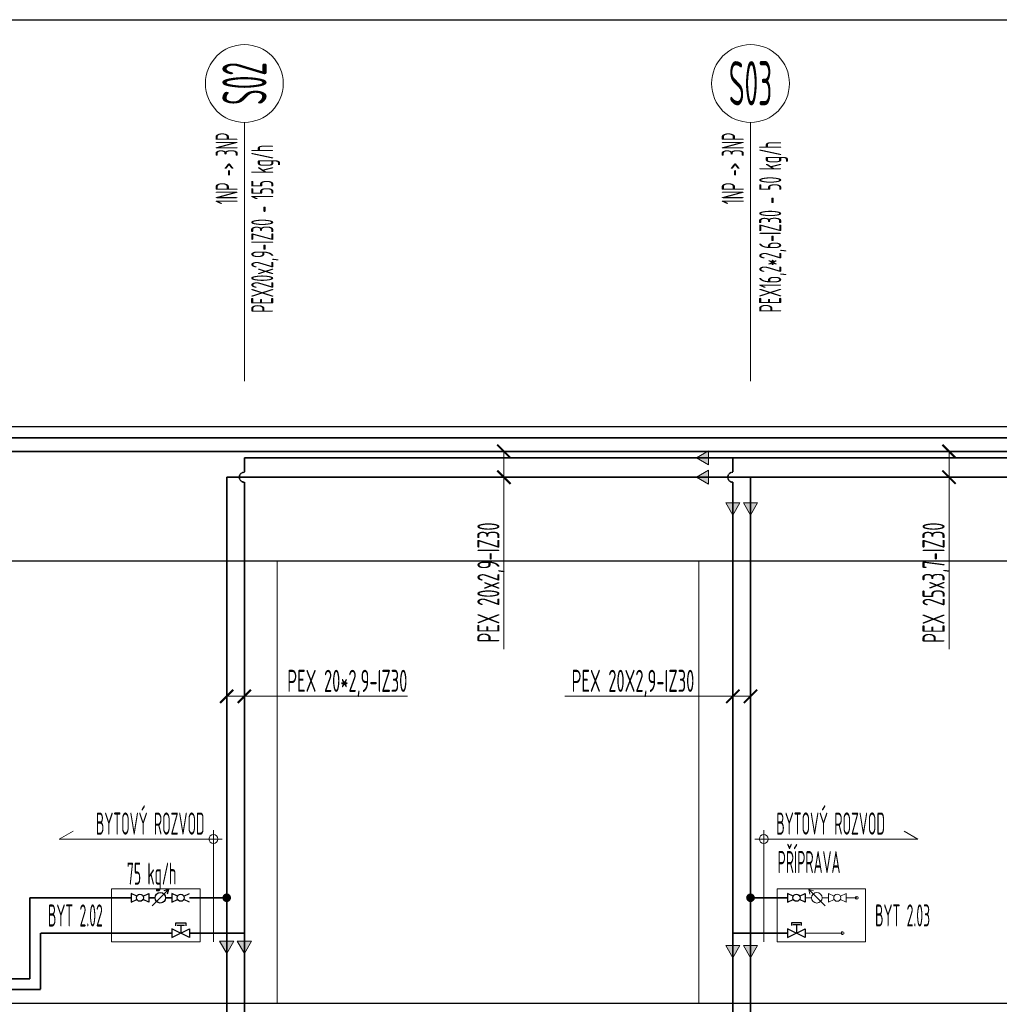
# Model space of a CAD drawing. Header units: millimetres. Extents: x 60394 to 199354, y 20895 to 166073.
# Tile 91 of 256: x 84886 to 90422, y 23689 to 29255. Entities that reach past the tile are written whole.
import ezdxf
from ezdxf.enums import TextEntityAlignment as Align

# ---------------------------------------------------------------- set-up
doc = ezdxf.new("R2010")
doc.units = ezdxf.units.MM
doc.linetypes.add('phl_thick', pattern=[0])
doc.linetypes.add('VERDECKT', pattern=[9.525, 6.35, -3.175])
for name, color, linetype, lineweight in [('JS_VYT_POPIS - OBECNĚ', 7, 'Continuous', 5), ('UT_KOTY - DIMENZE', 7, 'Continuous', 5), ('UT_POTRUBI - PŘÍVOD', 1, 'Continuous', 35), ('UT_SCHÉMA_PŘÍVOD', 10, 'Continuous', 35), ('UT_SCHÉMA_SYMBOLY', 7, 'Continuous', 25), ('UT_SCHÉMA_ZPÁTEČKA', 172, 'VERDECKT', 35), ('UT_ZAŘÍZENÍ - ZDROJ', 3, 'Continuous', 35), ('VZT_50 POPIS - OBECNE', 7, 'Continuous', 5)]:
    doc.layers.add(name, color=color, linetype=linetype, lineweight=lineweight)
doc.styles.add('ISOCP 2.5', font='isocp.shx', dxfattribs={"width": 0.6, "height": 2.5})
doc.styles.add('VZT_POPIS', font='isocp.shx', dxfattribs={"width": 0.6, "height": 125})

# ---------------------------------------------------------------- blocks, each defined once
blk = doc.blocks.new('_ArchTick')
at = {"color": 0, "linetype": 'ByBlock', "const_width": 0.15}
blk.add_lwpolyline([(-0.5, -0.5), (0.5, 0.5)], dxfattribs=at)

msp = doc.modelspace()

# ---------------------------------------------------------------- hatches: boundary and pattern name
at = {"layer": 'UT_SCHÉMA_PŘÍVOD'}
for points in [[(86030.8, 24291, 1), (86080.1, 24291, 1)], [(89040.3, 24291, -1), (88991, 24291, -1)]]:
    msp.add_hatch(color=256, dxfattribs=at).paths.add_polyline_path(points)
at = {"layer": 'VZT_50 POPIS - OBECNE', "linetype": 'phl_thick'}
h = msp.add_hatch(color=256, dxfattribs=at)
h.dxf.hatch_style = 1
h.paths.add_polyline_path([(88779.1, 26818.7), (88709.8, 26778.7), (88779.1, 26738.7)])
h = msp.add_hatch(color=256, dxfattribs=at)
h.dxf.hatch_style = 1
h.paths.add_polyline_path([(88779.1, 26708.7), (88709.8, 26668.7), (88779.1, 26628.7)])
h = msp.add_hatch(color=256, dxfattribs=at)
h.dxf.hatch_style = 1
h.paths.add_polyline_path([(88875.7, 26523.8), (88915.7, 26454.6), (88955.7, 26523.8)])
h = msp.add_hatch(color=256, dxfattribs=at)
h.dxf.hatch_style = 1
h.paths.add_polyline_path([(88975.7, 26523.8), (89015.7, 26454.6), (89055.7, 26523.8)])
h = msp.add_hatch(color=256, dxfattribs=at)
h.dxf.hatch_style = 1
h.paths.add_polyline_path([(86015.4, 24045.7), (86055.4, 23976.4), (86095.4, 24045.7)])
h = msp.add_hatch(color=256, dxfattribs=at)
h.dxf.hatch_style = 1
h.paths.add_polyline_path([(86115.4, 24045.7), (86155.4, 23976.4), (86195.4, 24045.7)])
h = msp.add_hatch(color=256, dxfattribs=at)
h.dxf.hatch_style = 1
h.paths.add_polyline_path([(88875.7, 24020.7), (88915.7, 23951.4), (88955.7, 24020.7)])
h = msp.add_hatch(color=256, dxfattribs=at)
h.dxf.hatch_style = 1
h.paths.add_polyline_path([(88975.7, 24020.7), (89015.7, 23951.4), (89055.7, 24020.7)])

# ---------------------------------------------------------------- linework, layer by layer
for p, q in [((64740.6, 29255.4), (199354.4, 29255.4)), ((64740.6, 26955.4), (199354.4, 26955.4)), ((64740.6, 26195.4), (199354.4, 26195.4)), ((64740.6, 23695.4), (199354.4, 23695.4))]:
    msp.add_line(p, q)
at = {"layer": 'JS_VYT_POPIS - OBECNĚ'}
for p, q in [((86155.4, 27212.4), (86155.4, 28674.6)), ((89015.7, 27212.4), (89015.7, 28674.6))]:
    msp.add_line(p, q, dxfattribs=at)
for centre in [(86155.4, 28894.6), (89015.7, 28894.6)]:
    msp.add_circle(centre, 220, dxfattribs=at)
at = {"layer": 'UT_KOTY - DIMENZE'}
for points in [[(87622.1, 26815), (87622.1, 26437.8)], [(90137.6, 26815), (90137.6, 26437.8)], [(87622.1, 26668.7), (87622.1, 26437.8)], [(90137.6, 26668.7), (90137.6, 26437.8)], [(87622.1, 25696.2), (87622.1, 26437.8)], [(90137.6, 25696.5), (90137.6, 26437.8)], [(86055.4, 25429.9), (86334.8, 25429.9)], [(86155.4, 25429.9), (86334.8, 25429.9)], [(86334.8, 25429.9), (87076.4, 25429.9)], [(87966.5, 25429.9), (88723.1, 25429.9)], [(88915.7, 25429.9), (88723.1, 25429.9)], [(89015.7, 25429.9), (88723.1, 25429.9)]]:
    msp.add_lwpolyline(points, dxfattribs=at)
at = {"layer": 'UT_POTRUBI - PŘÍVOD', "ltscale": 0.5}
msp.add_line((86055.4, 26668.7), (90922.3, 26668.7), dxfattribs=at)
at = {"layer": 'UT_POTRUBI - PŘÍVOD'}
for p, q in [((85650.4, 24291), (85615.2, 24291)), ((85745.7, 24291), (85710.4, 24291))]:
    msp.add_line(p, q, dxfattribs=at)
at = {"layer": 'UT_SCHÉMA_PŘÍVOD'}
for p, q in [((75034.7, 26815), (96733.3, 26815)), ((86055.4, 26668.7), (86055.4, 21507.2)), ((89015.7, 26668.7), (89015.7, 21507.2)), ((85515.2, 24291), (84942.9, 24291)), ((84942.9, 24291), (84942.9, 23832.3)), ((85905.4, 24291), (85845.7, 24291)), ((85905.4, 24291), (86055.4, 24291)), ((89165.7, 24291.1), (89015.7, 24291.1)), ((89165.7, 24291.1), (89225.4, 24291.1)), ((84942.9, 23832.3), (78786, 23832.3))]:
    msp.add_line(p, q, dxfattribs=at)
at = {"layer": 'UT_SCHÉMA_PŘÍVOD', "color": 8, "lineweight": 5}
for p, q in [((85615.2, 24291), (85650.4, 24291)), ((85745.7, 24291), (85710.4, 24291)), ((89325.4, 24291.1), (89360.7, 24291.1)), ((89455.9, 24291.1), (89420.7, 24291.1)), ((89555.9, 24291.1), (89615.7, 24291.1))]:
    msp.add_line(p, q, dxfattribs=at)
msp.add_circle((89615.7, 24291.1), 8, dxfattribs=at)
at = {"layer": 'UT_SCHÉMA_SYMBOLY'}
for p, q in [((85634.2, 24244.7), (85726.7, 24337.2)), ((85634.2, 24244.7), (85726.7, 24337.2)), ((85726.7, 24337.2), (85699.9, 24330.1)), ((85726.7, 24337.2), (85719.5, 24310.5)), ((85547.3, 24299.9), (85515.2, 24316)), ((85515.2, 24316), (85515.2, 24266)), ((85515.2, 24266), (85547.3, 24282)), ((85583.1, 24299.9), (85615.2, 24316)), ((85615.2, 24266), (85583.1, 24282)), ((85615.2, 24316), (85615.2, 24266)), ((85777.8, 24299.9), (85745.7, 24316)), ((85745.7, 24316), (85745.7, 24266)), ((85745.7, 24266), (85777.8, 24282)), ((85813.5, 24299.9), (85845.7, 24316)), ((85845.7, 24266), (85813.5, 24282)), ((89257.5, 24300), (89225.4, 24316.1)), ((89225.4, 24316.1), (89225.4, 24266.1)), ((89225.4, 24266.1), (89257.5, 24282.1)), ((89293.3, 24300), (89325.4, 24316.1)), ((89325.4, 24266.1), (89293.3, 24282.1)), ((89325.4, 24316.1), (89325.4, 24266.1)), ((85745.7, 24066), (85845.7, 24116)), ((85845.7, 24066), (85745.7, 24116)), ((85745.7, 24116), (85745.7, 24066)), ((85767.1, 24133.2), (85767.1, 24150.1)), ((85767.1, 24150.1), (85824.2, 24150.1)), ((85774.7, 24137), (85816.7, 24137)), ((85795.7, 24137), (85795.7, 24091)), ((85824.2, 24150.1), (85824.2, 24133.2)), ((85845.7, 24116), (85845.7, 24066)), ((89325.4, 24066.1), (89225.4, 24116.1)), ((89225.4, 24066.1), (89325.4, 24116.1)), ((89225.4, 24116.1), (89225.4, 24066.1)), ((89304, 24150.2), (89246.8, 24150.2)), ((89246.8, 24150.2), (89246.8, 24133.3)), ((89296.4, 24137.1), (89254.4, 24137.1)), ((89275.4, 24137.1), (89275.4, 24091.1)), ((89304, 24133.3), (89304, 24150.2)), ((89325.4, 24116.1), (89325.4, 24066.1))]:
    msp.add_line(p, q, dxfattribs=at)
at = {"layer": 'UT_SCHÉMA_SYMBOLY', "color": 8, "lineweight": 5}
for p, q in [((89488, 24300), (89455.9, 24316.1)), ((89455.9, 24316.1), (89455.9, 24266.1)), ((89455.9, 24266.1), (89488, 24282.1)), ((89523.8, 24300), (89555.9, 24316.1)), ((89555.9, 24266.1), (89523.8, 24282.1)), ((89555.9, 24316.1), (89555.9, 24266.1))]:
    msp.add_line(p, q, dxfattribs=at)
at = {"layer": 'UT_SCHÉMA_SYMBOLY'}
for centre, radius in [((85565.2, 24291), 20), ((85680.4, 24291), 30), ((85795.7, 24291), 20), ((89275.4, 24291.1), 20)]:
    msp.add_circle(centre, radius, dxfattribs=at)
at = {"layer": 'UT_SCHÉMA_SYMBOLY', "color": 8, "lineweight": 5}
for centre, radius in [((89390.7, 24291.1), 30), ((89505.9, 24291.1), 20)]:
    msp.add_circle(centre, radius, dxfattribs=at)
at = {"layer": 'UT_SCHÉMA_ZPÁTEČKA', "ltscale": 0.5}
for p, q in [((75134.7, 26891.1), (96623.3, 26891.1)), ((86155.4, 26778.7), (90922.3, 26778.7)), ((86155.4, 26778.7), (86155.4, 26697.1)), ((88915.7, 26778.7), (88915.7, 26697.1)), ((86155.4, 26640.3), (86155.4, 21657.2)), ((88915.7, 26640.3), (88915.7, 21657.2)), ((85745.7, 24091), (85003.5, 24091)), ((85003.5, 24091), (85003.5, 23772.3)), ((85905.4, 24091), (86155.4, 24091)), ((89165.7, 24091.1), (88915.7, 24091.1)), ((85003.5, 23772.3), (78236, 23772.3))]:
    msp.add_line(p, q, dxfattribs=at)
at = {"layer": 'UT_SCHÉMA_ZPÁTEČKA', "ltscale": 0.3}
for p, q in [((85905.4, 24091), (85845.7, 24091)), ((89165.7, 24091.1), (89225.4, 24091.1))]:
    msp.add_line(p, q, dxfattribs=at)
at = {"layer": 'UT_SCHÉMA_ZPÁTEČKA', "color": 8, "lineweight": 5, "ltscale": 0.3}
msp.add_line((89325.4, 24091.1), (89535.7, 24091.1), dxfattribs=at)
msp.add_circle((89535.7, 24091.1), 8, dxfattribs=at)
at = {"layer": 'UT_SCHÉMA_ZPÁTEČKA', "ltscale": 0.5}
for centre in [(86155.4, 26668.7), (88915.7, 26668.7)]:
    msp.add_arc(centre, 28.4, 90, 270, dxfattribs=at)
at = {"layer": 'UT_ZAŘÍZENÍ - ZDROJ', "linetype": 'Continuous', "lineweight": 5}
for p, q in [((85905.4, 24341), (85405.4, 24341)), ((85405.4, 24341), (85405.4, 24041)), ((85905.4, 24041), (85905.4, 24341)), ((89165.7, 24041.1), (89165.7, 24341.1)), ((89165.7, 24341.1), (89665.7, 24341.1)), ((89665.7, 24341.1), (89665.7, 24041.1)), ((85405.4, 24041), (85905.4, 24041)), ((89665.7, 24041.1), (89165.7, 24041.1))]:
    msp.add_line(p, q, dxfattribs=at)
at = {"layer": 'VZT_50 POPIS - OBECNE', "linetype": 'phl_thick'}
for p, q in [((88779.1, 26818.7), (88709.8, 26778.7)), ((88709.8, 26778.7), (88779.1, 26738.7)), ((88779.1, 26738.7), (88779.1, 26818.7)), ((88779.1, 26708.7), (88709.8, 26668.7)), ((88709.8, 26668.7), (88779.1, 26628.7)), ((88779.1, 26628.7), (88779.1, 26708.7)), ((88875.7, 26523.8), (88915.7, 26454.6)), ((88955.7, 26523.8), (88875.7, 26523.8)), ((88915.7, 26454.6), (88955.7, 26523.8)), ((88975.7, 26523.8), (89015.7, 26454.6)), ((89055.7, 26523.8), (88975.7, 26523.8)), ((89015.7, 26454.6), (89055.7, 26523.8)), ((86339.8, 26195.4), (86339.8, 23695.4)), ((88724.2, 26195.4), (88724.2, 23695.4)), ((85109.2, 24623), (85187.1, 24668)), ((85980.4, 24673), (85980.4, 24041)), ((89090.7, 24673.1), (89090.7, 24041.1)), ((89961.9, 24623.1), (89884, 24668.1)), ((86030.4, 24623), (85109.2, 24623)), ((89040.7, 24623.1), (89961.9, 24623.1)), ((86015.4, 24045.7), (86055.4, 23976.4)), ((86095.4, 24045.7), (86015.4, 24045.7)), ((86055.4, 23976.4), (86095.4, 24045.7)), ((86115.4, 24045.7), (86155.4, 23976.4)), ((86195.4, 24045.7), (86115.4, 24045.7)), ((86155.4, 23976.4), (86195.4, 24045.7)), ((88875.7, 24020.7), (88915.7, 23951.4)), ((88955.7, 24020.7), (88875.7, 24020.7)), ((88915.7, 23951.4), (88955.7, 24020.7)), ((88975.7, 24020.7), (89015.7, 23951.4)), ((89055.7, 24020.7), (88975.7, 24020.7)), ((89015.7, 23951.4), (89055.7, 24020.7))]:
    msp.add_line(p, q, dxfattribs=at)
at = {"layer": 'VZT_50 POPIS - OBECNE', "color": 8, "linetype": 'phl_thick', "lineweight": 5}
for p, q in [((89436.9, 24244.8), (89344.4, 24337.3)), ((89344.4, 24337.3), (89371.1, 24330.2)), ((89436.9, 24244.8), (89344.4, 24337.3)), ((89344.4, 24337.3), (89351.6, 24310.6))]:
    msp.add_line(p, q, dxfattribs=at)
at = {"layer": 'VZT_50 POPIS - OBECNE', "linetype": 'phl_thick'}
for centre in [(85980.4, 24623), (89090.7, 24623.1)]:
    msp.add_circle(centre, 25, dxfattribs=at)

# ---------------------------------------------------------------- block references
at = {"layer": 'UT_KOTY - DIMENZE', "xscale": 75, "yscale": 75, "zscale": 75}
for p, rotation in [((87622.1, 26815), 90), ((90137.6, 26815), 90), ((87622.1, 26668.7), 90), ((90137.6, 26668.7), 90), ((86055.4, 25429.9), 180), ((86155.4, 25429.9), 180)]:
    msp.add_blockref('_ArchTick', p, dxfattribs=dict(at, rotation=rotation))
for p in [(88915.7, 25429.9), (89015.7, 25429.9)]:
    msp.add_blockref('_ArchTick', p, dxfattribs=at)

# ---------------------------------------------------------------- texts
at = {"layer": 'JS_VYT_POPIS - OBECNĚ', "style": 'VZT_POPIS', "width": 0.5}
msp.add_text('S02', height=250, rotation=90, dxfattribs=at).set_placement((86155.9, 28894.5), align=Align.MIDDLE_CENTER)
msp.add_text('S03', height=250, dxfattribs=at).set_placement((89015.7, 28896.1), align=Align.MIDDLE_CENTER)
for s, p in [('1NP -> 3NP', (86155.4, 28212.1)), ('1NP -> 3NP', (89015.7, 28212.1)), ('PEX16,2*2,6-IZ30 - 50 kg/h', (89227.1, 27600.5)), ('PEX20x2,9-IZ30 - 155 kg/h', (86356.4, 27599.2))]:
    msp.add_text(s, height=125, rotation=90, dxfattribs=at).set_placement(p, align=Align.BOTTOM_LEFT)
for s, p in [('BYTOVÝ ROZVOD', (85930.4, 24610.5)), ('BYTOVÝ ROZVOD', (89775.5, 24610.6)), ('PŘÍPRAVA', (89523.7, 24392.7))]:
    msp.add_text(s, height=125, dxfattribs=at).set_placement(p, align=Align.BOTTOM_RIGHT)
msp.add_text('75 kg/h', height=125, dxfattribs=at).set_placement((85631.3, 24327.7), align=Align.BOTTOM_CENTER)
for s, p in [('BYT 2.02', (85355.4, 24191)), ('BYT 2.03', (90030.7, 24191.1))]:
    msp.add_text(s, height=125, dxfattribs=at).set_placement(p, align=Align.MIDDLE_RIGHT)
at = {"layer": 'UT_KOTY - DIMENZE', "char_height": 125, "attachment_point": 3, "rotation": 90, "style": 'ISOCP 2.5'}
for s, insert in [('PEX 20x2,9-IZ30', (87472.1, 26412.8)), ('PEX 25x3,7-IZ30', (89987.6, 26412.8))]:
    msp.add_mtext(s, dxfattribs=dict(at, insert=insert))
at = {"layer": 'UT_KOTY - DIMENZE', "char_height": 125, "attachment_point": 3, "style": 'ISOCP 2.5'}
for s, insert in [('PEX 20*2,9-IZ30', (87076.4, 25579.9)), ('PEX 20X2,9-IZ30', (88698.1, 25579.9))]:
    msp.add_mtext(s, dxfattribs=dict(at, insert=insert))

doc.saveas('drawing.dxf')
